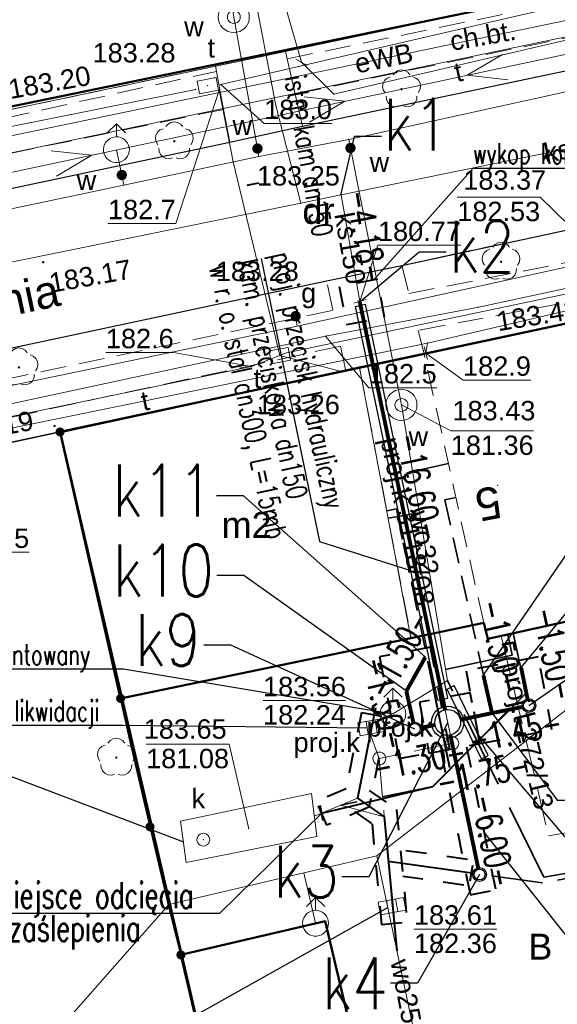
# Model space of a CAD drawing. Extents: x 6599148 to 6599450, y 5731697 to 5731825.
# Tile 3 of 6: x 6599274 to 6599295, y 5731743 to 5731781. Entities that reach past the tile are written whole.
import ezdxf
from ezdxf.enums import TextEntityAlignment as Align
from ezdxf.lldxf.tags import DXFTag

# ---------------------------------------------------------------- set-up
doc = ezdxf.new("R2010")
doc.units = 0
doc.header["$PDSIZE"] = 0.75
for name, pattern in [('PRZER0_8-0_8', [1.6, 0.8, -0.8]), ('PRZER1-1', [2, 1, -1]), ('PRZER2-1', [3, 2, -1]), ('PRZER3-1', [4, 3, -1])]:
    doc.linetypes.add(name, pattern=pattern)
doc.layers.get('0').update_dxf_attribs({"linetype": 'CONTINUOUS', "lineweight": 13})
for name, color, linetype, lineweight in [('GELULI_O', 61, 'PRZER3-1', 18), ('GEPADR', 7, 'CONTINUOUS', 18), ('GEPADR_O', 7, 'CONTINUOUS', 18), ('GESBPB', 7, 'PRZER2-1', 18), ('GESBZO', 7, 'CONTINUOUS', 50), ('GESBZO_O', 7, 'CONTINUOUS', 50), ('GESDZI', 61, 'CONTINUOUS', 18), ('GESUZY', 84, 'PRZER1-1', 18), ('GESUZY_O', 84, 'PRZER1-1', 18), ('GSLKOG', 7, 'CONTINUOUS', 35), ('GSLKRW', 7, 'CONTINUOUS', 25), ('GSPRDL', 84, 'CONTINUOUS', 18), ('GSPWPS', 7, 'CONTINUOUS', 13), ('GSPWPS_O', 7, 'CONTINUOUS', 13), ('GSSKOA', 7, 'PRZER3-1', 18), ('GSSKOD', 7, 'PRZER2-1', 18), ('GSSKOD_O', 7, 'PRZER2-1', 18), ('GULEPR', 1, 'CONTINUOUS', 18), ('GULEPR_O', 1, 'CONTINUOUS', 18), ('GULGPR', 52, 'CONTINUOUS', 18), ('GULKPR', 32, 'CONTINUOUS', 18), ('GULKPR_O', 32, 'CONTINUOUS', 18), ('GULSPR', 7, 'CONTINUOUS', 18), ('GULTPR', 30, 'CONTINUOUS', 18), ('GULTPR_O', 30, 'CONTINUOUS', 18), ('GULWPR', 5, 'CONTINUOUS', 18), ('GULWPR_O', 5, 'CONTINUOUS', 18), ('GUPGZA', 52, 'CONTINUOUS', 18), ('GUPGZA_O', 52, 'CONTINUOUS', 18), ('GUPIKP', 7, 'CONTINUOUS', 18), ('GUPIWZ', 7, 'CONTINUOUS', 18), ('GUPIWZ_O', 7, 'CONTINUOUS', 18), ('GUPKKS', 32, 'CONTINUOUS', 18), ('GUPKSD', 32, 'CONTINUOUS', 18), ('GUPKSD_O', 32, 'CONTINUOUS', 18), ('GUPPRZ', 7, 'CONTINUOUS', 18), ('GUPPRZ_O', 7, 'CONTINUOUS', 18), ('GUPWDT', 5, 'CONTINUOUS', 18), ('GUPWZA', 5, 'CONTINUOUS', 18), ('GUPWZA_O', 5, 'CONTINUOUS', 18), ('GUPZCP', 7, 'CONTINUOUS', 18), ('GUSIKP', 7, 'CONTINUOUS', 18), ('V_ks istn.', 14, 'PRZER2-1', 35), ('V_woda', 4, 'CONTINUOUS', 50), ('V_woda istn.', 4, 'PRZER3-1', 35), ('V_wykopy', 84, 'PRZER0_8-0_8', 40)]:
    doc.layers.add(name, color=color, linetype=linetype, lineweight=lineweight)
for name, color, linetype in [('Liczby', 61, 'CONTINUOUS'), ('Linie_odn', 61, 'CONTINUOUS'), ('Odcinki', 34, 'CONTINUOUS'), ('Opis_PZ', 61, 'CONTINUOUS'), ('Wezly', 61, 'CONTINUOUS'), ('Wymiary', 61, 'CONTINUOUS')]:
    doc.layers.add(name, color=color, linetype=linetype)
doc.layers.add('V_likw', color=7, linetype='CONTINUOUS', lineweight=40, true_color=0xf50000)
doc.styles.add('GEO-INFO', font='arial.ttf')
doc.styles.add('LINIE', font='simplex.shx')
doc.styles.get("Standard").update_dxf_attribs({"font": 'simplex.shx', "width": 0.7})
tags = doc.linetypes.add('_LIKWIDACJA', pattern='A,0,-2.54,["x",LINIE,S=2.54,R=0,X=-3,Y=-0.9],-3', length=5.54).pattern_tags.tags
tags[6] = DXFTag(74, 10)

# ---------------------------------------------------------------- blocks, each defined once
blk = doc.blocks.new('KOLO')
blk.add_hatch(color=0).paths.add_polyline_path([(-0.5, 0), (-0.482963, -0.12941), (-0.433013, -0.25), (-0.353553, -0.353553), (-0.25, -0.433013), (-0.12941, -0.482963), (0, -0.5), (0.12941, -0.482963), (0.25, -0.433013), (0.353553, -0.353553), (0.433013, -0.25), (0.482963, -0.12941), (0.5, 0), (0.482963, 0.12941), (0.433013, 0.25), (0.353553, 0.353553), (0.25, 0.433013), (0.12941, 0.482963), (0, 0.5), (-0.12941, 0.482963), (-0.25, 0.433013), (-0.353553, 0.353553), (-0.433013, 0.25), (-0.482963, 0.12941)])
blk = doc.blocks.new('SPDLP')
blk.add_hatch(color=0).paths.add_polyline_path([(0, -0.09), (0.027812, -0.085595), (0.052901, -0.072812), (0.072812, -0.052901), (0.085595, -0.027812), (0.09, 0), (0.085595, 0.027812), (0.072812, 0.052901), (0.052901, 0.072812), (0.027812, 0.085595), (0, 0.09), (-0.027812, 0.085595), (-0.052901, 0.072812), (-0.072812, 0.052901), (-0.085595, 0.027812), (-0.09, 0), (-0.085595, -0.027812), (-0.072812, -0.052901), (-0.052901, -0.072812), (-0.027812, -0.085595)])
at = {"color": 0}
for points in [[(-1.271938, -0.268652), (-1.40916, -0.048001), (-1.462858, 0.20623), (-1.426585, 0.463525), (-1.304695, 0.693003), (-1.11182, 0.867117), (-0.871109, 0.964971)], [(-0.648554, 1.126667), (-0.481106, 1.325358), (-0.255912, 1.454989), (0, 1.5), (0.255912, 1.454989), (0.481106, 1.325358), (0.648554, 1.126667)], [(0.871109, 0.964971), (1.11182, 0.867117), (1.304695, 0.693003), (1.426585, 0.463525), (1.462858, 0.20623), (1.40916, -0.048001), (1.271938, -0.268652)], [(-0.137547, -1.292703), (-0.389802, -1.355024), (-0.648184, -1.327532), (-0.881678, -1.213525), (-1.062258, -1.026689), (-1.168249, -0.78945), (-1.186929, -0.530282)], [(1.186929, -0.530282), (1.168249, -0.78945), (1.062258, -1.026689), (0.881678, -1.213525), (0.648184, -1.327532), (0.389802, -1.355024), (0.137547, -1.292703)]]:
    blk.add_lwpolyline(points, dxfattribs=at)
blk = doc.blocks.new('SUEP1')
at = {"color": 0}
blk.add_lwpolyline([(-1.5, -1), (1.5, 0), (-1.5, 1)], dxfattribs=at)
blk = doc.blocks.new('POINT')
at = {"color": 0}
blk.add_point((0, 0), dxfattribs=at)
blk = doc.blocks.new('PION_C')
at = {"color": 0}
blk.add_lwpolyline([(0, 0.5), (0, -0.5)], dxfattribs=at)
blk = doc.blocks.new('OKRAG_PELNY')
at = {"color": 0}
blk.add_lwpolyline([(0, 0.5), (0.12941, 0.482963), (0.25, 0.433013), (0.353553, 0.353553), (0.433013, 0.25), (0.482963, 0.12941), (0.5, 0), (0.482963, -0.12941), (0.433013, -0.25), (0.353553, -0.353553), (0.25, -0.433013), (0.12941, -0.482963), (0, -0.5), (-0.12941, -0.482963), (-0.25, -0.433013), (-0.353553, -0.353553), (-0.433013, -0.25), (-0.482963, -0.12941), (-0.5, 0), (-0.482963, 0.12941), (-0.433013, 0.25), (-0.353553, 0.353553), (-0.25, 0.433013), (-0.12941, 0.482963)], close=True, dxfattribs=at)
blk = doc.blocks.new('SUUS02')
at = {"color": 0}
for points in [[(-0.707107, 1.292893), (0, 2), (0.707107, 1.292893)], [(0, 1), (0, 2)]]:
    blk.add_lwpolyline(points, dxfattribs=at)
blk.add_lwpolyline([(0, 1), (0.173648, 0.984808), (0.34202, 0.939693), (0.5, 0.866025), (0.642788, 0.766044), (0.766044, 0.642788), (0.866025, 0.5), (0.939693, 0.34202), (0.984808, 0.173648), (1, 0), (0.984808, -0.173648), (0.939693, -0.34202), (0.866025, -0.5), (0.75575, -0.654861), (0.618159, -0.786053), (0.458227, -0.888835), (0.281733, -0.959493), (0.095056, -0.995472), (-0.095056, -0.995472), (-0.281733, -0.959493), (-0.458227, -0.888835), (-0.618159, -0.786053), (-0.75575, -0.654861), (-0.866025, -0.5), (-0.945001, -0.327068), (-0.989821, -0.142315), (-0.998867, 0.047582), (-0.971812, 0.235759), (-0.909632, 0.415415), (-0.814576, 0.580057), (-0.690079, 0.723734), (-0.540641, 0.841254), (-0.371662, 0.928368), (-0.189251, 0.981929)], close=True, dxfattribs=at)
blk = doc.blocks.new('SUUS05')
at = {"color": 0}
blk.add_lwpolyline([(0.5, -0.25), (-0.5, -0.25), (-0.5, 0.25), (0.5, 0.25)], close=True, dxfattribs=at)
for points in [[(-0.175, -0.25), (-0.175, 0.25)], [(0.175, -0.25), (0.175, 0.25)]]:
    blk.add_lwpolyline(points, dxfattribs=at)
blk = doc.blocks.new('PROSTOKAT1_5-1_PELNY')
at = {"color": 0}
blk.add_lwpolyline([(0.75, -0.5), (-0.75, -0.5), (-0.75, 0.5), (0.75, 0.5)], close=True, dxfattribs=at)

msp = doc.modelspace()

# ---------------------------------------------------------------- linework, layer by layer
msp.add_line((6599287.45, 5731768.02, 10.18), (6599289.44, 5731757.57, 10.18))
at = {"layer": 'GESBPB', "linetype": 'PRZER2-1', "ltscale": 0.5, "elevation": 10.18}
msp.add_lwpolyline([(6599287.454, 5731768.014), (6599289.445, 5731757.576), (6599292.252, 5731758.16), (6599289.947, 5731768.548)], dxfattribs=at)
at = {"layer": 'GESBZO', "linetype": 'Continuous', "elevation": 10.18}
for points in [[(6599295.09, 5731782.46), (6599273.74, 5731778.06), (6599273.32, 5731779.95), (6599271.96, 5731786.14), (6599271.4, 5731788.7), (6599279.77, 5731790.45), (6599280.4, 5731787.57), (6599283.21, 5731788.16), (6599283.51, 5731786.76), (6599293.77, 5731788.96)], [(6599299.79, 5731759.17), (6599292.41, 5731757.54), (6599292.25, 5731758.16), (6599289.44, 5731757.57), (6599278.22, 5731755.24), (6599275.88, 5731765.53), (6599287.45, 5731768.02), (6599289.94, 5731768.55), (6599297.55, 5731770.18)], [(6599289.37, 5731732.92), (6599283.77, 5731731.6), (6599280.55, 5731745.33), (6599286.12, 5731746.64)]]:
    msp.add_lwpolyline(points, close=True, dxfattribs=at)
at = {"layer": 'GESDZI', "linetype": 'Continuous', "elevation": 10.22}
for points in [[(6599290.203, 5731805.179), (6599292.9, 5731793.17), (6599295.09, 5731782.46), (6599273.6, 5731777.91)], [(6599238.371, 5731769.272), (6599252.24, 5731772.67), (6599273.6, 5731777.91), (6599295.09, 5731782.46), (6599305.65, 5731784.84), (6599316.13, 5731787.06), (6599332.801, 5731790.808)], [(6599335.502, 5731778.135), (6599318.96, 5731774.77), (6599310.12, 5731772.83), (6599297.55, 5731770.18), (6599275.88, 5731765.53), (6599260.17, 5731762.18), (6599254.5, 5731760.93), (6599247.69, 5731759.44), (6599240.923, 5731757.985)]]:
    msp.add_lwpolyline(points, dxfattribs=at)
for points in [[(6599283.82, 5731731.41), (6599275.88, 5731765.53), (6599297.55, 5731770.18), (6599299.79, 5731759.17), (6599301.92, 5731749.84), (6599303.56, 5731742.29), (6599305.02, 5731736.05)], [(6599262.51, 5731726.73), (6599254.5, 5731760.93), (6599260.17, 5731762.18), (6599275.88, 5731765.53), (6599283.82, 5731731.41)]]:
    msp.add_lwpolyline(points, close=True, dxfattribs=at)
at = {"layer": 'GESUZY', "linetype": 'PRZER1-1', "ltscale": 0.5, "elevation": 10.08}
for points in [[(6599332.801, 5731790.808), (6599316.13, 5731787.06), (6599305.65, 5731784.84), (6599295.09, 5731782.46), (6599273.6, 5731777.91), (6599273.15, 5731780.02), (6599251.72, 5731775.24), (6599237.701, 5731772.233)], [(6599238.371, 5731769.272), (6599252.24, 5731772.67), (6599273.6, 5731777.91), (6599295.09, 5731782.46), (6599305.65, 5731784.84), (6599316.13, 5731787.06), (6599332.801, 5731790.808)], [(6599335.502, 5731778.135), (6599318.96, 5731774.77), (6599310.12, 5731772.83), (6599297.55, 5731770.18), (6599275.88, 5731765.53), (6599260.17, 5731762.18), (6599254.5, 5731760.93), (6599247.69, 5731759.44), (6599240.923, 5731757.985)]]:
    msp.add_lwpolyline(points, dxfattribs=at)
for points in [[(6599283.82, 5731731.41), (6599275.88, 5731765.53), (6599297.55, 5731770.18), (6599299.79, 5731759.17), (6599301.92, 5731749.84), (6599303.56, 5731742.29), (6599305.02, 5731736.05)], [(6599262.51, 5731726.73), (6599254.5, 5731760.93), (6599260.17, 5731762.18), (6599275.88, 5731765.53), (6599283.82, 5731731.41)]]:
    msp.add_lwpolyline(points, close=True, dxfattribs=at)
at = {"layer": 'GSLKOG', "linetype": 'Continuous', "elevation": 10.18}
for points in [[(6599266.884, 5731763.612), (6599275.88, 5731765.534)], [(6599280.55, 5731745.33), (6599280.04, 5731747.35), (6599278.59, 5731753.56), (6599278.22, 5731755.24)]]:
    msp.add_lwpolyline(points, dxfattribs=at)
at = {"layer": 'GSLKRW', "linetype": 'Continuous', "elevation": 10.18}
for points in [[(6599253.366, 5731770.558), (6599267.071, 5731773.481), (6599269.883, 5731774.08), (6599282.443, 5731776.725), (6599285.254, 5731777.351), (6599308.204, 5731782.173), (6599310.731, 5731782.73), (6599333.497, 5731787.544)], [(6599254.09, 5731764.592), (6599263.759, 5731766.589), (6599266.097, 5731767.098), (6599286.179, 5731771.367), (6599289.086, 5731771.97), (6599305.434, 5731775.477), (6599308.127, 5731776.015), (6599334.754, 5731781.643)]]:
    msp.add_lwpolyline(points, dxfattribs=at)
at = {"layer": 'GSSKOA', "linetype": 'PRZER3-1', "ltscale": 0.5, "elevation": 10.18}
for points in [[(6599239.652, 5731767.584), (6599242.377, 5731768.207), (6599253.366, 5731770.558), (6599267.071, 5731773.481), (6599269.883, 5731774.08), (6599282.443, 5731776.725), (6599285.254, 5731777.351), (6599308.204, 5731782.173), (6599310.731, 5731782.73), (6599333.497, 5731787.544)], [(6599334.754, 5731781.643), (6599308.127, 5731776.015), (6599305.434, 5731775.477), (6599289.086, 5731771.97), (6599286.179, 5731771.367), (6599266.097, 5731767.098), (6599263.759, 5731766.589), (6599254.09, 5731764.592), (6599250.779, 5731763.898), (6599247.688, 5731763.221), (6599246.81, 5731762.983), (6599240.118, 5731761.547)]]:
    msp.add_lwpolyline(points, dxfattribs=at)
msp.add_lwpolyline([(6599284.653, 5731779.95), (6599284.968, 5731778.591), (6599285.254, 5731777.351), (6599282.443, 5731776.725), (6599282.201, 5731777.995), (6599281.92, 5731779.467), (6599281.869, 5731779.739), (6599284.573, 5731780.296)], close=True, dxfattribs=at)
at = {"layer": 'GSSKOD', "linetype": 'PRZER2-1', "ltscale": 0.5, "elevation": 10.18}
for points in [[(6599307.751, 5731784.742), (6599307.995, 5731783.358), (6599284.968, 5731778.591), (6599284.653, 5731779.95), (6599296.27, 5731782.34), (6599296.72, 5731782.83)], [(6599265.877, 5731778.4), (6599268.785, 5731779.049), (6599269.31, 5731776.676), (6599281.92, 5731779.467), (6599282.201, 5731777.995), (6599269.592, 5731775.398), (6599269.883, 5731774.08), (6599267.071, 5731773.481), (6599266.741, 5731774.84), (6599242.128, 5731769.516), (6599242.377, 5731768.207), (6599239.652, 5731767.584), (6599239.159, 5731768.91)], [(6599266.336, 5731766.004), (6599286.423, 5731770.235), (6599286.179, 5731771.367), (6599289.086, 5731771.97), (6599289.359, 5731770.885), (6599305.746, 5731774.092), (6599305.405, 5731775.471), (6599308.046, 5731775.998), (6599308.515, 5731774.647), (6599308.965, 5731772.585), (6599305.6, 5731771.77), (6599305.499, 5731772.437), (6599289.718, 5731769.459), (6599289.947, 5731768.548), (6599287.454, 5731768.014), (6599286.925, 5731767.901), (6599286.721, 5731768.849), (6599266.659, 5731764.521)]]:
    msp.add_lwpolyline(points, dxfattribs=at)
at = {"layer": 'GULEPR', "linetype": 'Continuous', "elevation": 10.14}
for points in [[(6599272.617, 5731776.696), (6599304.16, 5731783.257), (6599333.142, 5731789.211)], [(6599238.643, 5731768.066), (6599272.216, 5731775.183), (6599306.289, 5731782.444), (6599331.018, 5731787.754), (6599333.341, 5731788.273)], [(6599335.209, 5731779.509), (6599333.13, 5731779.12), (6599327.84, 5731777.98), (6599308.74, 5731773.95), (6599305.7, 5731773.29), (6599292.06, 5731770.36), (6599286.14, 5731769.24), (6599267.38, 5731765.21), (6599262.69, 5731764.15), (6599252.66, 5731762.08), (6599248.46, 5731761), (6599240.607, 5731759.384)], [(6599240.66, 5731759.148), (6599254.31, 5731762.033), (6599283.281, 5731768.066), (6599284.633, 5731768.588), (6599296.934, 5731771.18), (6599329.027, 5731777.875), (6599335.282, 5731779.168)]]:
    msp.add_lwpolyline(points, dxfattribs=at)
at = {"layer": 'GULGPR', "linetype": 'Continuous', "elevation": 10.14}
for points in [[(6599334.843, 5731781.228), (6599333.673, 5731779.8), (6599328.601, 5731778.677), (6599309.296, 5731774.617), (6599296.717, 5731772.19), (6599285.04, 5731769.626), (6599270.009, 5731766.506), (6599247.07, 5731761.3), (6599240.477, 5731759.957)], [(6599285.04, 5731769.626), (6599284.983, 5731770.009)]]:
    msp.add_lwpolyline(points, dxfattribs=at)
at = {"layer": 'GULKPR', "linetype": 'Continuous', "elevation": 10.14}
for points in [[(6599285.18, 5731774.37), (6599284.22, 5731778.15), (6599281.76, 5731790.95)], [(6599311.64, 5731779.76), (6599305.19, 5731778.45), (6599286.74, 5731774.69), (6599285.18, 5731774.37), (6599271.06, 5731771.5), (6599264.64, 5731770.19), (6599248.43, 5731767.13), (6599239.241, 5731765.424)], [(6599286.74, 5731774.69), (6599287.47, 5731770.58)], [(6599285.705, 5731750.688), (6599286.726, 5731751.118), (6599287.376, 5731751.391), (6599287.921, 5731754.132)], [(6599286.726, 5731751.118), (6599288.411, 5731750.671), (6599288.71, 5731747.217)]]:
    msp.add_lwpolyline(points, dxfattribs=at)
at = {"layer": 'GULKPR', "linetype": 'PRZER3-1', "ltscale": 0.5, "elevation": 10.14}
for points in [[(6599287.401, 5731770.615), (6599291.035, 5731753.514), (6599288.216, 5731752.918), (6599288.411, 5731750.671)], [(6599288.216, 5731752.918), (6599287.867, 5731753.871)]]:
    msp.add_lwpolyline(points, dxfattribs=at)
at = {"layer": 'GULSPR', "linetype": 'Continuous', "elevation": 10.14}
msp.add_lwpolyline([(6599238.49, 5731768.743), (6599252.375, 5731771.8), (6599295.424, 5731780.796), (6599333.075, 5731789.522)], dxfattribs=at)
at = {"layer": 'GULTPR', "linetype": 'Continuous', "elevation": 10.14}
for points in [[(6599282.088, 5731778.956), (6599311.546, 5731785.788)], [(6599296.32, 5731780.88), (6599286.46, 5731778.58), (6599285.21, 5731779.82)], [(6599238.262, 5731769.753), (6599253.21, 5731773.171), (6599281.125, 5731778.77)], [(6599282.032, 5731778.743), (6599282.575, 5731775.971), (6599284.373, 5731768.484)], [(6599335.403, 5731778.6), (6599320.09, 5731775.46), (6599317.65, 5731774.94), (6599309.97, 5731773.22), (6599298.96, 5731771.03), (6599298.37, 5731770.75), (6599297.77, 5731770.76), (6599290.08, 5731768.97), (6599268.25, 5731764.51), (6599267.94, 5731764.47), (6599267.64, 5731764.43), (6599260.3, 5731762.86), (6599247.08, 5731759.88), (6599240.813, 5731758.473)], [(6599290.08, 5731768.97), (6599290.02, 5731768.58)], [(6599284.373, 5731768.484), (6599286.761, 5731767.866)]]:
    msp.add_lwpolyline(points, dxfattribs=at)
at = {"layer": 'GULTPR', "linetype": 'PRZER3-1', "ltscale": 0.5, "elevation": 10.14}
msp.add_lwpolyline([(6599292.93, 5731757.66), (6599294.76, 5731749.93), (6599296.39, 5731750.22)], dxfattribs=at)
at = {"layer": 'GULWPR', "linetype": 'Continuous', "elevation": 10.14}
for points in [[(6599283.561, 5731776.182), (6599283.507, 5731776.485), (6599282.594, 5731781.564), (6599281.156, 5731790.506), (6599283.683, 5731791.137)], [(6599238.96, 5731766.667), (6599243.361, 5731767.61), (6599247.324, 5731768.459), (6599258.286, 5731770.786), (6599262.96, 5731771.84), (6599278.35, 5731775.07), (6599283.561, 5731776.182), (6599287.037, 5731776.84), (6599302.113, 5731780.141), (6599309.452, 5731781.715), (6599333.642, 5731786.865)], [(6599287.037, 5731776.84), (6599287.103, 5731776.505), (6599289.073, 5731766.578)], [(6599278.35, 5731775.07), (6599278.266, 5731775.461), (6599278.057, 5731776.439)], [(6599289.073, 5731766.578), (6599290.846, 5731755.931), (6599288.742, 5731754.639)], [(6599265.192, 5731730.385), (6599280.087, 5731747.278), (6599285.295, 5731748.502), (6599288.119, 5731749.165), (6599299.973, 5731758.289), (6599312.451, 5731763.004)], [(6599288.119, 5731749.165), (6599290.981, 5731735.639)], [(6599285.295, 5731748.502), (6599285.753, 5731746.555)]]:
    msp.add_lwpolyline(points, dxfattribs=at)
at = {"layer": 'GUPPRZ_O', "linetype": 'Continuous', "elevation": 10.8, "flags": 128}
for points in [[(6599287.162, 5731782.142), (6599284.541, 5731782.142), (6599285.21, 5731779.82)], [(6599277.732, 5731773.587), (6599280.353, 5731773.587), (6599282.032, 5731778.743)], [(6599286.387, 5731777.454), (6599283.766, 5731777.454), (6599282.088, 5731778.956)], [(6599291.23, 5731774.607), (6599294.433, 5731774.607), (6599298.37, 5731770.75)], [(6599291.23, 5731774.607), (6599294.433, 5731774.607)], [(6599291.368, 5731772.745), (6599288.165, 5731772.745), (6599287.47, 5731770.58)], [(6599290.435, 5731767.243), (6599287.814, 5731767.243), (6599286.14, 5731769.24)], [(6599277.65, 5731768.604), (6599280.27, 5731768.604), (6599283.281, 5731768.066)], [(6599294.074, 5731767.537), (6599291.453, 5731767.537), (6599290.02, 5731768.58)], [(6599294.181, 5731765.575), (6599290.978, 5731765.575), (6599289.073, 5731766.578)], [(6599290.978, 5731765.575), (6599294.181, 5731765.575)], [(6599274.686, 5731760.887), (6599272.065, 5731760.887), (6599267.64, 5731764.43)], [(6599283.724, 5731755.154), (6599286.927, 5731755.154)], [(6599279.206, 5731753.471), (6599282.409, 5731753.471), (6599283.169, 5731750.206)], [(6599279.206, 5731753.471), (6599282.409, 5731753.471)], [(6599289.556, 5731746.325), (6599292.759, 5731746.325)]]:
    msp.add_lwpolyline(points, dxfattribs=at)
at = {"layer": 'GUSIKP', "linetype": 'Continuous', "elevation": 10.14}
for points in [[(6599283.194, 5731781.564, -1), (6599281.994, 5731781.564, -1)], [(6599289.673, 5731766.578, -1), (6599288.473, 5731766.578, -1)]]:
    msp.add_lwpolyline(points, format="xyb", close=True, dxfattribs=at)
msp.add_lwpolyline([(6599280.532, 5731750.504), (6599285.592, 5731751.565), (6599285.806, 5731749.909), (6599280.755, 5731748.898)], close=True, dxfattribs=at)
at = {"layer": 'Linie_odn'}
for p, q in [((6599283.648, 5731772.234), (6599285.905, 5731761.298)), ((6599287.293, 5731770.387), (6599287.685, 5731770.469)), ((6599290.476, 5731755.174), (6599287.293, 5731770.387)), ((6599290.867, 5731755.256), (6599287.685, 5731770.469)), ((6599285.905, 5731761.298), (6599289.429, 5731760.177)), ((6599290.476, 5731755.174), (6599290.867, 5731755.256))]:
    msp.add_line(p, q, dxfattribs=at)
for points in [[(6599286.731, 5731774.68), (6599287.263, 5731776.962), (6599288.307, 5731776.962)], [(6599287.461, 5731770.564), (6599289.755, 5731772.497), (6599290.799, 5731772.497)], [(6599289.996, 5731756.831), (6599282.967, 5731763.072), (6599281.923, 5731763.072)], [(6599292.24, 5731756.135), (6599295.978, 5731761.574), (6599297.022, 5731761.574)], [(6599289.263, 5731755.522), (6599282.987, 5731759.983), (6599281.943, 5731759.983)], [(6599293.697, 5731756.434), (6599295.869, 5731759.049), (6599296.913, 5731759.049)], [(6599289.588, 5731754.058), (6599282.479, 5731757.298), (6599281.435, 5731757.298)], [(6599293.998, 5731754.964), (6599296.143, 5731756.455), (6599297.187, 5731756.455)], [(6599292.573, 5731754.672), (6599295.089, 5731751.309), (6599296.133, 5731751.309)], [(6599290.86, 5731754.314), (6599287.818, 5731748.344), (6599286.774, 5731748.344)], [(6599292.091, 5731748.437), (6599289.696, 5731744.241), (6599288.652, 5731744.241)]]:
    msp.add_lwpolyline(points, dxfattribs=at)
at = {"layer": 'Odcinki', "const_width": 0.15}
for points in [[(6599290.758, 5731754.803), (6599287.461, 5731770.564)], [(6599289.996, 5731756.831), (6599289.263, 5731755.522)], [(6599293.697, 5731756.434), (6599293.955, 5731755.172)], [(6599292.24, 5731756.135), (6599292.573, 5731754.672)], [(6599289.263, 5731755.522), (6599289.542, 5731754.265)], [(6599293.79, 5731754.921), (6599292.573, 5731754.672)], [(6599292.573, 5731754.672), (6599291.349, 5731754.416)], [(6599289.796, 5731754.1), (6599290.37, 5731754.215)], [(6599292.047, 5731748.645), (6599290.963, 5731753.825)]]:
    msp.add_lwpolyline(points, dxfattribs=at)
at = {"layer": 'V_ks istn.'}
for p, q in [((6599291.178, 5731763.001, 10.18), (6599290.753, 5731762.908, 3.289)), ((6599288.509, 5731762.483, 10.18), (6599288.878, 5731762.561, 2.297)), ((6599293.388, 5731757.756, 10.18), (6599293.897, 5731755.446)), ((6599293.897, 5731755.446), (6599290.289, 5731751.838)), ((6599290.289, 5731751.838), (6599286.736, 5731751.115, 10.14)), ((6599294.528, 5731748.111), (6599288.561, 5731748.944, 10.14)), ((6599297.062, 5731748.592, 10.18), (6599294.528, 5731748.111))]:
    msp.add_line(p, q, dxfattribs=at)
at = {"layer": 'V_ks istn.', "ltscale": 0.5}
for p, q in [((6599290.753, 5731762.908, 3.289), (6599292.663, 5731754.212, 3.289)), ((6599288.878, 5731762.56, 2.297), (6599290.932, 5731752.566, 2.297))]:
    msp.add_line(p, q, dxfattribs=at)
at = {"layer": 'V_likw', "linetype": '_LIKWIDACJA', "ltscale": 0.3}
for p, q in [((6599290.092, 5731756.658, 14.376), (6599290.932, 5731752.566, 2.297)), ((6599290.289, 5731751.838), (6599293.235, 5731754.817, 0.919)), ((6599285.99, 5731750.808, 10.14), (6599290.289, 5731751.838)), ((6599291.883, 5731748.48), (6599288.561, 5731748.944, 10.14))]:
    msp.add_line(p, q, dxfattribs=at)
at = {"layer": 'V_likw', "linetype": 'Continuous', "ltscale": 0.3}
for p, q in [((6599286.047, 5731750.507, 9.745), (6599285.932, 5731751.109, 10.535)), ((6599291.722, 5731748.193, 4.285), (6599291.826, 5731748.798, 5.075))]:
    msp.add_line(p, q, dxfattribs=at)
at = {"layer": 'V_likw', "linetype": '_LIKWIDACJA', "ltscale": 0.3, "elevation": 10.16}
msp.add_lwpolyline([(6599288.07, 5731754.877), (6599287.376, 5731751.391), (6599288.411, 5731750.671), (6599288.895, 5731745.494)], dxfattribs=at)
at = {"layer": 'V_woda', "color": 41, "lineweight": 50, "elevation": 10.18}
msp.add_lwpolyline([(6599275.879, 5731765.534), (6599297.55, 5731770.178), (6599305.02, 5731736.05), (6599283.816, 5731731.405), (6599275.88, 5731765.53)], dxfattribs=at)
at = {"layer": 'V_woda istn.'}
for p, q in [((6599289.501, 5731764.007, 10.14), (6599290.886, 5731764.314, 10.18)), ((6599288.557, 5731762.209, 10.18), (6599289.767, 5731762.41, 10.14)), ((6599293.18, 5731757.71, 10.18), (6599293.348, 5731756.916, 1.344)), ((6599293.348, 5731756.916, 1.344), (6599290.774, 5731756.362, 10.14)), ((6599294.57, 5731748.33), (6599290.846, 5731755.931, 10.14)), ((6599297.023, 5731748.751, 10.18), (6599294.57, 5731748.33))]:
    msp.add_line(p, q, dxfattribs=at)
at = {"layer": 'V_wykopy'}
for p, q in [((6599283.113, 5731775.07), (6599283.558, 5731775.164)), ((6599287.525, 5731754.702), (6599288.508, 5731754.517)), ((6599291.589, 5731753.372, 10.16), (6599292.71, 5731747.852, 10.8)), ((6599290.609, 5731753.174, 10.16), (6599291.73, 5731747.653, 10.8)), ((6599286.183, 5731750.347, 10.16), (6599285.796, 5731751.269, 10.16)), ((6599291.73, 5731747.653, 10.8), (6599292.71, 5731747.852, 10.8)), ((6599288.298, 5731746.507, 10.16), (6599289.294, 5731746.6, 10.16))]:
    msp.add_line(p, q, dxfattribs=at)
for points, elevation in [([(6599288.143, 5731771.433), (6599286.669, 5731771.157), (6599286.945, 5731769.682), (6599288.419, 5731769.959)], 10.14), ([(6599290.195, 5731757.217), (6599288.23, 5731756.849), (6599288.974, 5731752.917), (6599290.94, 5731753.285)], 10.16)]:
    msp.add_lwpolyline(points, close=True, dxfattribs=dict(at, elevation=elevation))
for points in [[(6599294.362, 5731756.847), (6599291.574, 5731756.308), (6599292.101, 5731753.493), (6599294.889, 5731754.032)], [(6599291.733, 5731755.459), (6599289.767, 5731755.09), (6599290.136, 5731753.125), (6599292.101, 5731753.493)]]:
    msp.add_lwpolyline(points, close=True, dxfattribs=at)
for points, elevation in [([(6599287.525, 5731754.702), (6599286.938, 5731751.749), (6599285.796, 5731751.269)], 10.16), ([(6599288.508, 5731754.517), (6599287.815, 5731751.033), (6599286.183, 5731750.347)], 10.16), ([(6599287.824, 5731751.689), (6599288.887, 5731750.949), (6599289.294, 5731746.6)], 10.16), ([(6599287.253, 5731750.868), (6599287.935, 5731750.394), (6599288.298, 5731746.507)], 10.16), ([(6599291.621, 5731749.022), (6599289.034, 5731749.383)], 10.699), ([(6599291.483, 5731748.031), (6599289.129, 5731748.36)], 10.699)]:
    msp.add_lwpolyline(points, dxfattribs=dict(at, elevation=elevation))
at = {"layer": 'Wezly'}
for centre, radius in [((6599293.998, 5731754.964), 0.266), ((6599293.998, 5731754.964), 0.212), ((6599290.86, 5731754.314), 0.625), ((6599290.86, 5731754.314), 0.5), ((6599289.588, 5731754.058), 0.266), ((6599289.588, 5731754.058), 0.212), ((6599292.091, 5731748.437), 0.266), ((6599292.091, 5731748.437), 0.212)]:
    msp.add_circle(centre, radius, dxfattribs=at)
at = {"layer": 'Wymiary'}
for p, q in [((6599291.85, 5731775.731, 10.14), (6599287.992, 5731771.405, 10.14)), ((6599291.85, 5731775.731, 10.14), (6599298.454, 5731775.731, 10.14)), ((6599269.3, 5731756.379, -0.085), (6599278.325, 5731756.379, -0.085)), ((6599278.325, 5731756.379, -0.085), (6599288.753, 5731754.646, 10.14)), ((6599290.84, 5731755.602, 9.789), (6599291.11, 5731755.734, 9.789)), ((6599292.16, 5731752.908, 6.195), (6599290.84, 5731755.602, 9.789)), ((6599292.43, 5731753.04, 6.195), (6599291.11, 5731755.734, 9.789)), ((6599270.2, 5731754.201, -0.085), (6599278.325, 5731754.201, -0.085)), ((6599278.325, 5731754.201, -0.085), (6599287.749, 5731754.102, 10.16)), ((6599295.746, 5731749.482), (6599292.035, 5731753.845)), ((6599292.16, 5731752.908, 9.789), (6599292.43, 5731753.04, 9.789)), ((6599273.7, 5731752.338, -0.085), (6599280.644, 5731749.701, 10.14)), ((6599282.05, 5731746.942), (6599285.99, 5731750.808, 10.14)), ((6599295.746, 5731745.69), (6599292.257, 5731750.081, 10.542)), ((6599278.205, 5731741.372), (6599288.541, 5731747.167, 10.16)), ((6599273.061, 5731746.942), (6599282.05, 5731746.942))]:
    msp.add_line(p, q, dxfattribs=at)

# ---------------------------------------------------------------- block references
at = {"layer": 'GEPADR'}
msp.add_blockref('POINT', (6599292.79, 5731763.47, 10.28), dxfattribs=at)
at = {"layer": 'GSLKOG', "xscale": 0.35, "yscale": 0.35}
for p in [(6599275.88, 5731765.534, 10.18), (6599278.22, 5731755.24, 10.18), (6599279.356, 5731750.278, 10.18), (6599280.55, 5731745.33, 10.18)]:
    msp.add_blockref('KOLO', p, dxfattribs=at)
at = {"layer": 'GSPRDL', "xscale": 0.5, "yscale": 0.5}
for p in [(6599289.077, 5731778.775, 10.12), (6599280.294, 5731776.768, 10.12), (6599292.922, 5731772.112, 10.12), (6599274.29, 5731768.029, 10.12), (6599278.054, 5731752.953, 10.12)]:
    msp.add_blockref('SPDLP', p, dxfattribs=at)
at = {"layer": 'GSPWPS', "xscale": 0.09, "yscale": 0.09}
for p in [(6599275.229, 5731772.093, 10.08), (6599275.667, 5731765.765, 10.08)]:
    msp.add_blockref('KOLO', p, dxfattribs=at)
at = {"layer": 'GULEPR', "xscale": 0.5, "yscale": 0.5}
for p, rotation in [((6599292.352, 5731779.474, 10.15), 192.0312887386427), ((6599286.153, 5731778.153, 10.15), 12.0312887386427), ((6599276.373, 5731776.068, 10.15), 12.0312887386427)]:
    msp.add_blockref('SUEP1', p, dxfattribs=dict(at, rotation=rotation))
at = {"layer": 'GUPGZA', "xscale": 0.4, "yscale": 0.4, "rotation": 8.304980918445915}
msp.add_blockref('KOLO', (6599284.983, 5731770.009, 10.16), dxfattribs=at)
at = {"layer": 'GUPIKP', "xscale": 0.5, "yscale": 0.5}
for p in [(6599281.59, 5731778.913, 10.16), (6599284.373, 5731768.484, 10.16)]:
    msp.add_blockref('POINT', p, dxfattribs=at)
at = {"layer": 'GUPIWZ', "xscale": 0.5, "yscale": 0.5}
for p in [(6599282.594, 5731781.564, 10.18), (6599289.073, 5731766.578, 10.18), (6599281.417, 5731749.781, 10.18)]:
    msp.add_blockref('OKRAG_PELNY', p, dxfattribs=at)
for p, rotation in [((6599281.59, 5731778.913, 10.18), 190.2871614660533), ((6599284.373, 5731768.484, 10.18), 190.1912382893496)]:
    msp.add_blockref('PROSTOKAT1_5-1_PELNY', p, dxfattribs=dict(at, rotation=rotation))
at = {"layer": 'GUPKKS'}
for p, rotation in [((6599287.921, 5731754.132, 10.16), 9.875077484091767), ((6599288.71, 5731747.217, 10.16), 10.3962755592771)]:
    msp.add_blockref('SUUS05', p, dxfattribs=dict(at, rotation=rotation))
at = {"layer": 'GUPKSD', "xscale": 0.5, "yscale": 0.5}
for p in [(6599291.035, 5731753.514, 10.16), (6599288.216, 5731752.918, 10.16)]:
    msp.add_blockref('OKRAG_PELNY', p, dxfattribs=at)
at = {"layer": 'GUPPRZ'}
for p in [(6599285.21, 5731779.82, 10.16), (6599281.836, 5731779.21, 10.16), (6599281.125, 5731778.77, 10.16), (6599281.59, 5731778.913, 10.16), (6599282.032, 5731778.743, 10.16), (6599282.088, 5731778.956, 10.16), (6599286.46, 5731778.58, 10.16), (6599284.22, 5731778.15, 10.16), (6599287.037, 5731776.84, 10.16), (6599283.507, 5731776.485, 10.16), (6599283.561, 5731776.182, 10.16), (6599278.35, 5731775.07, 10.16), (6599286.74, 5731774.69, 10.16), (6599285.18, 5731774.37, 10.16), (6599287.47, 5731770.58, 10.16), (6599284.983, 5731770.009, 10.16), (6599292.06, 5731770.36, 10.16), (6599286.14, 5731769.24, 10.16), (6599290.08, 5731768.97, 10.16), (6599284.373, 5731768.484, 10.16), (6599290.02, 5731768.58, 10.16), (6599283.281, 5731768.066, 10.16), (6599289.073, 5731766.578, 10.16), (6599289.073, 5731766.578, 10.16), (6599287.921, 5731754.132, 10.16), (6599283.169, 5731750.206, 10.16), (6599281.417, 5731749.781, 10.16), (6599288.71, 5731747.217, 10.16)]:
    msp.add_blockref('POINT', p, dxfattribs=at)
at = {"layer": 'GUPWDT', "xscale": 0.5, "yscale": 0.5}
for p in [(6599278.057, 5731776.439, 10.16), (6599288.742, 5731754.639, 10.16), (6599285.753, 5731746.555, 10.16)]:
    msp.add_blockref('SUUS02', p, dxfattribs=at)
at = {"layer": 'GUPWZA', "xscale": 0.4, "yscale": 0.4}
for p, rotation in [((6599283.507, 5731776.485, 10.16), 279.2494123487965), ((6599287.103, 5731776.505, 10.16), 281.2745907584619), ((6599278.266, 5731775.461, 10.16), 280.6538085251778)]:
    msp.add_blockref('KOLO', p, dxfattribs=dict(at, rotation=rotation))
at = {"layer": 'GUPZCP', "xscale": 0.5, "yscale": 0.5}
for p, rotation in [((6599285.21, 5731779.82, 10.16), 60.6851552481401), ((6599287.47, 5731770.58, 10.16), 285.6805955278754), ((6599290.02, 5731768.58, 10.16), 195.027749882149)]:
    msp.add_blockref('PION_C', p, dxfattribs=dict(at, rotation=rotation))

# ---------------------------------------------------------------- texts
at = {"layer": 'GELULI_O', "linetype": 'Continuous', "style": 'GEO-INFO'}
msp.add_text('Przewodnia', height=1.25, rotation=12.0141, dxfattribs=at).set_placement((6599271.365, 5731770.092, 10.78), align=Align.MIDDLE_CENTER)
at = {"layer": 'GEPADR_O', "linetype": 'Continuous', "style": 'GEO-INFO'}
msp.add_text('5', height=1.25, rotation=191, dxfattribs=at).set_placement((6599292.79, 5731763.47, 10.8))
at = {"layer": 'GESBZO_O', "linetype": 'Continuous', "style": 'GEO-INFO'}
msp.add_text('m2', height=1, dxfattribs=at).set_placement((6599283.089, 5731761.951, 10.8), align=Align.MIDDLE)
at = {"layer": 'GESUZY_O', "linetype": 'Continuous', "style": 'GEO-INFO'}
for s, p in [('dr', (6599285.866, 5731774.093, 10.8)), ('B', (6599294.438, 5731745.649, 8.152))]:
    msp.add_text(s, height=1, dxfattribs=at).set_placement(p, align=Align.MIDDLE)
at = {"layer": 'GSPWPS_O', "linetype": 'Continuous', "style": 'GEO-INFO'}
for s, rotation, p in [('183.20', 10.065, (6599273.957, 5731778.394, 10.8)), ('183.17', 10.065, (6599275.533, 5731770.91, 10.8)), ('183.42', 9.2035, (6599292.812, 5731769.425, 10.8)), ('183.19', 10.065, (6599271.747, 5731765.062, 10.8))]:
    msp.add_text(s, height=0.75, rotation=rotation, dxfattribs=at).set_placement(p)
at = {"layer": 'GSSKOD_O', "linetype": 'Continuous', "style": 'GEO-INFO'}
msp.add_text('ch.bt.', height=0.75, rotation=9.9954, dxfattribs=at).set_placement((6599292.213, 5731780.86, 10.8), align=Align.MIDDLE)
at = {"layer": 'GULEPR_O', "linetype": 'Continuous', "style": 'GEO-INFO'}
msp.add_text('eWB', height=0.75, rotation=11.7507, dxfattribs=at).set_placement((6599288.388, 5731779.977, 10.8), align=Align.MIDDLE_CENTER)
at = {"layer": 'GULKPR_O', "linetype": 'Continuous', "style": 'GEO-INFO'}
msp.add_text('ks200', height=0.75, rotation=11.5188, dxfattribs=at).set_placement((6599295.965, 5731776.57, 10.8), align=Align.MIDDLE_CENTER)
for s, rotation, p in [('ks150', 280.0716, (6599287.105, 5731772.635, 10.8)), ('proj.k 3118/08', 281.9947, (6599289.218, 5731762.065, 10.8))]:
    msp.add_text(s, height=0.75, rotation=rotation, dxfattribs=at).set_placement(p, align=Align.MIDDLE)
at = {"layer": 'GULTPR_O', "linetype": 'Continuous', "style": 'GEO-INFO'}
for s, rotation, p in [('t', 13.1303, (6599291.273, 5731779.441, 10.8)), ('proj.t 272/13', 283.319, (6599293.845, 5731753.795, 10.8))]:
    msp.add_text(s, height=0.75, rotation=rotation, dxfattribs=at).set_placement(p, align=Align.MIDDLE)
msp.add_text('t', height=0.75, rotation=11.547, dxfattribs=at).set_placement((6599279.165, 5731766.74, 10.8), align=Align.MIDDLE_CENTER)
at = {"layer": 'GULWPR_O', "linetype": 'Continuous', "style": 'GEO-INFO'}
for s, rotation, p in [('wo32', 279.4578, (6599289.959, 5731761.255, 10.8)), ('wo25', 280.8001, (6599289.249, 5731743.926, 10.8))]:
    msp.add_text(s, height=0.75, rotation=rotation, dxfattribs=at).set_placement(p, align=Align.MIDDLE)
at = {"layer": 'GUPGZA_O', "linetype": 'Continuous', "style": 'GEO-INFO'}
msp.add_text('g', height=0.75, dxfattribs=at).set_placement((6599285.78, 5731770.535, 10.8), align=Align.RIGHT)
at = {"layer": 'GUPIWZ_O', "linetype": 'Continuous', "style": 'GEO-INFO'}
for s, p in [('w', (6599281.432, 5731780.819, 10.8)), ('t', (6599281.867, 5731780.001, 10.8)), ('t', (6599283.653, 5731767.232, 10.8)), ('w', (6599290.103, 5731764.988, 10.8)), ('k', (6599281.486, 5731750.999, 10.8))]:
    msp.add_text(s, height=0.75, dxfattribs=at).set_placement(p, align=Align.RIGHT)
at = {"layer": 'GUPKSD_O', "linetype": 'Continuous', "style": 'GEO-INFO'}
for p in [(6599290.285, 5731753.764, 10.8), (6599287.466, 5731753.168, 10.8)]:
    msp.add_text('proj.k', height=0.75, dxfattribs=at).set_placement(p, align=Align.RIGHT)
at = {"layer": 'GUPPRZ_O', "linetype": 'Continuous', "style": 'GEO-INFO'}
for s, p in [('183.28', (6599277.136, 5731780.184, 10.8)), ('183.0', (6599283.766, 5731777.996, 10.8)), ('183.25', (6599283.489, 5731775.43, 10.8)), ('183.37', (6599291.461, 5731775.27, 10.8)), ('182.7', (6599277.732, 5731774.129, 10.8)), ('182.53', (6599291.23, 5731774.054, 10.8)), ('180.77', (6599288.165, 5731773.287, 10.8)), ('183.28', (6599281.899, 5731771.743, 10.8)), ('182.6', (6599277.65, 5731769.146, 10.8)), ('182.9', (6599291.453, 5731768.079, 10.8)), ('182.5', (6599287.814, 5731767.785, 10.8)), ('183.26', (6599283.487, 5731766.597, 10.8)), ('183.43', (6599291.044, 5731766.358, 10.8)), ('181.36', (6599290.978, 5731765.022, 10.8)), ('182.5', (6599272.065, 5731761.429, 10.8)), ('183.65', (6599279.114, 5731754.058, 10.8)), ('181.08', (6599279.206, 5731752.918, 10.8))]:
    msp.add_text(s, height=0.75, dxfattribs=at).set_placement(p, align=Align.MIDDLE_LEFT)
for s, p in [('183.56', (6599283.724, 5731755.326, 10.8)), ('182.24', (6599283.724, 5731754.231, 10.8)), ('183.61', (6599289.556, 5731746.497, 10.8)), ('182.36', (6599289.556, 5731745.402, 10.8))]:
    msp.add_text(s, height=0.75, dxfattribs=at).set_placement(p)
at = {"layer": 'GUPWZA_O', "linetype": 'Continuous', "style": 'GEO-INFO'}
for p in [(6599283.3, 5731777.005, 10.8), (6599288.599, 5731775.584, 10.8), (6599277.28, 5731774.889, 10.8)]:
    msp.add_text('w', height=0.75, dxfattribs=at).set_placement(p, align=Align.RIGHT)
at = {"layer": 'Liczby', "width": 0.7}
for s, rotation, p in [('-4.18-', 280, (6599286.907, 5731774.808)), ('-16.60-', 282, (6599288.832, 5731765.39)), ('-1.50-', 283, (6599292.026, 5731758.945)), ('-1.50-', 282, (6599294.121, 5731758.646)), ('-1.50-', 61, (6599288.523, 5731755.119)), ('-1.50-', 283, (6599287.54, 5731756.724)), ('-1.45-', 12, (6599291.78, 5731753.108)), ('-1.30-', 11, (6599288.051, 5731752.047)), ('-1.75-', 12, (6599290.542, 5731751.479)), ('-6.00-', 282, (6599291.749, 5731751.434))]:
    msp.add_text(s, height=1, rotation=rotation, dxfattribs=at).set_placement(p)
at = {"layer": 'Opis_PZ', "width": 0.8}
for s, p in [('k1', (6599288.375, 5731776.405)), ('k2', (6599290.915, 5731771.696))]:
    msp.add_text(s, height=2, dxfattribs=at).set_placement(p)
for s, p in [('k11', (6599281.807, 5731762.272)), ('k10', (6599281.827, 5731759.183)), ('k9', (6599281.319, 5731756.498)), ('k3', (6599286.658, 5731747.544)), ('k4', (6599288.536, 5731743.231))]:
    msp.add_text(s, height=2, dxfattribs=at).set_placement(p, align=Align.RIGHT)
at = {"layer": 'Wymiary', "width": 0.7}
for s, rotation, p in [('istn. kam dn150', 280, (6599284.558, 5731779.229, -10.14)), ('proj. przecisk hydrauliczny ', 282, (6599284.027, 5731772.391)), ('w r. o. stal dn300, L=15mb', 282, (6599281.634, 5731771.904)), ('kam. przeciskowa dn150', 282, (6599282.716, 5731772.116))]:
    msp.add_text(s, height=0.8, rotation=rotation, dxfattribs=at).set_placement(p)
for s, height, p in [('wykop końcowy', 0.8, (6599291.835, 5731775.889, 10.14)), ('zdrój zdemontowany', 0.8, (6599269.284, 5731756.537, -0.085)), ('wpust do likwidacji', 0.8, (6599270.294, 5731754.358, -0.085)), ('miejsce odcięcia', 1, (6599273.178, 5731747.138)), ('i zaślepienia', 1, (6599273.178, 5731745.867))]:
    msp.add_text(s, height=height, dxfattribs=at).set_placement(p)

doc.saveas('drawing.dxf')
